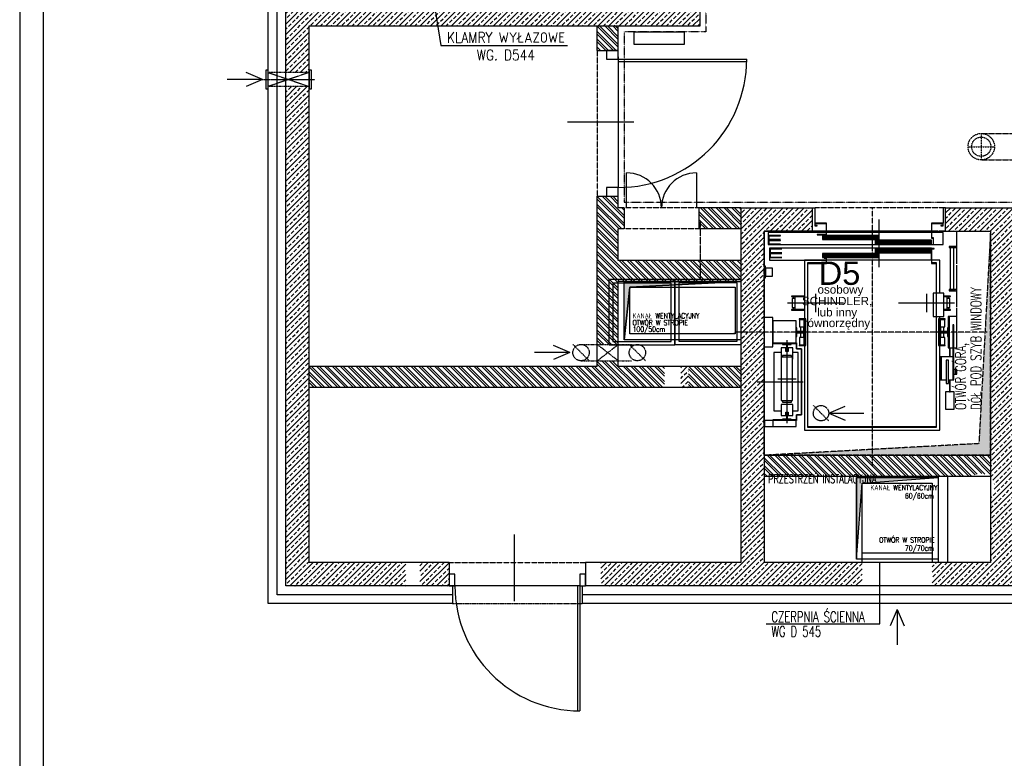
# Model space of a CAD drawing. Header units: inches. Extents: x -281236 to -70395, y 38777 to 102341.
# Tile 64 of 244: x -145354 to -144510, y 50336 to 50969. Entities that reach past the tile are written whole.
import ezdxf
from ezdxf.enums import TextEntityAlignment as Align

# ---------------------------------------------------------------- set-up
doc = ezdxf.new("R2010")
doc.units = ezdxf.units.IN
doc.header["$MEASUREMENT"] = 0
for name, pattern in [('CENTER', [2, 1.25, -0.25, 0.25, -0.25]), ('DASHDOT', [1, 0.5, -0.25, 0, -0.25]), ('DASHED', [0.75, 0.5, -0.25]), ('DASHED2', [0.375, 0.25, -0.125]), ('DIVIDE', [31.75, 12.7, -6.35, 0, -6.35, 0, -6.35])]:
    doc.linetypes.add(name, pattern=pattern)
doc.layers.get('0').update_dxf_attribs({"color": 101})
for name, color, linetype in [('Drz---drzwi', 5, 'Continuous'), ('Ins-co', 203, 'Continuous'), ('Ins-went', 141, 'Continuous'), ('Ins-wod', 152, 'Continuous'), ('m-went-wywiew', 1, 'Continuous'), ('Opis-spadki', 61, 'Continuous'), ('Os-osie', 8, 'CENTER'), ('Pzt-chodniki', 8, 'Continuous'), ('Sc-beton', 7, 'Continuous'), ('Sc-beton-hatch', 86, 'Continuous'), ('Sc-cegla pustak', 42, 'Continuous'), ('Sc-cegla pustak-hatch', 8, 'Continuous'), ('Sc-izolacja term-styropian', 151, 'STYROPIAN-KA'), ('Sc-nadproza kon', 5, 'DASHED2'), ('Sc-silikat', 61, 'Continuous'), ('Sch-opis', 51, 'Continuous'), ('Suf-widok', 8, 'Continuous'), ('W-idok', 9, 'Continuous'), ('W-idok nad', 5, 'DASHED2'), ('W-otwor-strop', 126, 'Continuous'), ('W-otwor-strop-nad', 126, 'DASHED2'), ('W-otwor-strop-opis', 126, 'Continuous')]:
    doc.layers.add(name, color=color, linetype=linetype)
doc.styles.add('ROMANS', font='romans', dxfattribs={"width": 0.85})
doc.styles.add('TYTUL2', font='ARIAL.TTF')
doc.linetypes.add('BATTING', pattern='A,0.0001,-0.1,[134,ltypeshp.shx,S=0.1,R=0,X=-0.1,Y=0],-0.2,[134,ltypeshp.shx,S=0.1,R=180,X=0.1,Y=0],-0.1', length=0.4001)
doc.linetypes.add('STYROPIAN-KA', pattern='A,0.0001,-0.1,[135,ltypeshp.shx,S=0.1,R=0,X=-0.1,Y=0],0,[135,ltypeshp.shx,S=0.1,R=180,X=0.1,Y=0],-0.1', length=0.2001)
doc.dimstyles.new('CHMIELNA', dxfattribs={"dimscale": 3.5, "dimtxt": 4, "dimasz": 1.5, "dimexe": 3, "dimexo": 0, "dimgap": 1, "dimtad": 1, "dimdec": 1, "dimrnd": 0.5, "dimzin": 12, "dimdsep": 46, "dimtxsty": 'ROMANS', "dimblk": 'DIMTICK', "dimcen": 0.09, "dimse1": 1, "dimse2": 1, "dimclrd": 143, "dimclrt": 53, "dimadec": 0, "dimazin": 0, "dimtfac": 1, "dimtdec": 1, "dimtix": 1, "dimtmove": 2, "dimatfit": 2, "dimldrblk": 'ARCHTICK', "dimfxl": 0, "dimtolj": 1, "dimtzin": 0, "dimarcsym": 0})
pattern_1 = [(45, (-196049.7697, 113974.1994), (-4.49012806, 4.49012806), []), (45, (-196045.2795, 113974.1994), (-4.49012806, 4.49012806), [3.175, -1.5875])]
pattern_2 = [(135, (-196049.7697, 113974.1994), (-3.36759605, -3.36759605), []), (135, (-196049.7697, 113976.4445), (-3.36759605, -3.36759605), [])]

# ---------------------------------------------------------------- blocks, each defined once
blk = doc.blocks.new('_KFJHKGJKHUJ')
at = {"ltscale": 7}
for p, q in [((10, -7.5), (120, -7.5)), ((10, -9.5), (119.98, -9.5)), ((23.36, -61.5), (-33.64, -61.5))]:
    blk.add_line(p, q, dxfattribs=at)
for points in [[(0, 0), (0, -7.5), (10, -7.5), (10, 0)], [(0, -117.5), (0, -125), (10, -125), (10, -117.5)]]:
    blk.add_lwpolyline(points, close=True, dxfattribs=at)
blk.add_lwpolyline([(10, -5.5), (10, -117.5)], dxfattribs=at)
blk.add_arc((10, -7.5), 110, 270, 0)
blk = doc.blocks.new('DIMTICK')
for p, q in [((0, 1), (0, -1)), ((-1, 0), (1, 0))]:
    blk.add_line(p, q)
at = {"const_width": 0.141}
blk.add_lwpolyline([(0.707, 0.707), (-0.707, -0.707)], dxfattribs=at)
blk = doc.blocks.new('_STRZAŁKA_WENT')
for q in [(-6.02, -14.01), (0, -30.24), (6.02, -14.01)]:
    blk.add_line((0, 0), q)
blk = doc.blocks.new('_adfigjdfljflh')
at = {"layer": 'W-idok'}
for p, q in [((-121.58, 0.41), (-119.58, 0.41)), ((-119.58, 0.41), (-119.58, -12.59)), ((-7.58, 0.41), (-9.58, 0.41)), ((-9.58, 0.41), (-9.58, -12.59)), ((-119.58, -12.59), (-119.58, -15.09)), ((-109.58, -12.59), (-119.58, -12.59)), ((-119.58, -15.09), (-117.58, -15.09)), ((-119.28, -14.79), (-119.28, -12.89)), ((-119.28, -12.89), (-109.88, -12.89)), ((-117.58, -14.79), (-119.28, -14.79)), ((-117.58, -15.09), (-117.58, -14.79)), ((-109.88, -12.89), (-109.88, -22.29)), ((-109.58, -22.59), (-109.58, -12.59)), ((-64.58, -50.39), (-64.58, -9.59)), ((-19.58, -12.59), (-19.58, -25.49)), ((-9.58, -12.59), (-19.58, -12.59)), ((-19.28, -25.19), (-19.28, -12.89)), ((-19.28, -12.89), (-9.88, -12.89)), ((-9.88, -14.79), (-11.58, -14.79)), ((-11.58, -14.79), (-11.58, -15.09)), ((-11.58, -15.09), (-9.58, -15.09)), ((-9.88, -12.89), (-9.88, -14.79)), ((-9.58, -15.09), (-9.58, -12.59)), ((-109.88, -19.59), (-163.08, -19.59)), ((-109.88, -20.69), (-159.58, -20.69)), ((-159.58, -20.69), (-159.58, -31.09)), ((-149.08, -23.29), (-159.08, -23.29)), ((-159.08, -23.29), (-159.08, -26.79)), ((-158.98, -23.39), (-149.08, -23.39)), ((-158.98, -26.69), (-158.98, -23.39)), ((-149.08, -23.39), (-149.08, -23.29)), ((-117.58, -22.29), (-117.58, -22.59)), ((-109.88, -22.29), (-117.58, -22.29)), ((-117.58, -22.59), (-109.58, -22.59)), ((-64.58, -23.29), (-113.08, -23.29)), ((-113.08, -23.29), (-113.08, -26.79)), ((-64.58, -24.16), (-113.08, -24.16)), ((-64.58, -25.04), (-113.08, -25.04)), ((-19.58, -19.59), (-109.58, -19.59)), ((-109.58, -19.59), (-19.58, -19.59)), ((-19.58, -20.69), (-109.58, -20.69)), ((-64.58, -26.79), (-64.58, -23.29)), ((-19.28, -19.59), (-7.58, -19.59)), ((-9.58, -20.69), (-19.28, -20.69)), ((-17.88, -25.19), (-19.28, -25.19)), ((-17.88, -30.79), (-17.88, -25.19)), ((-9.58, -31.09), (-9.58, -20.69)), ((1.92, -47.59), (1.92, -19.59)), ((-159.58, -31.09), (-18.18, -31.09)), ((-159.08, -26.79), (-149.08, -26.79)), ((-149.08, -27.29), (-159.08, -27.29)), ((-159.08, -27.29), (-159.08, -30.79)), ((-159.08, -30.79), (-149.08, -30.79)), ((-149.08, -26.69), (-158.98, -26.69)), ((-158.98, -27.39), (-149.08, -27.39)), ((-158.98, -30.69), (-158.98, -27.39)), ((-149.08, -30.69), (-158.98, -30.69)), ((-149.08, -26.79), (-149.08, -26.69)), ((-149.08, -27.39), (-149.08, -27.29)), ((-149.08, -30.79), (-149.08, -30.69)), ((-64.58, -25.91), (-113.08, -25.91)), ((-113.08, -26.79), (-64.58, -26.79)), ((-19.58, -27.29), (-68.08, -27.29)), ((-68.08, -27.29), (-68.08, -30.79)), ((-19.58, -28.16), (-68.08, -28.16)), ((-19.58, -29.04), (-68.08, -29.04)), ((-19.58, -29.91), (-68.08, -29.91)), ((-68.08, -30.79), (-19.58, -30.79)), ((-19.58, -25.49), (-18.18, -25.49)), ((-19.58, -30.79), (-19.58, -27.29)), ((-18.18, -25.49), (-18.18, -31.09)), ((-18.18, -31.09), (-17.58, -31.09)), ((-17.58, -30.79), (-17.88, -30.79)), ((-17.58, -31.09), (-17.58, -30.79)), ((-17.58, -31.09), (-9.58, -31.09)), ((-4.58, -32.59), (-4.58, -33.59)), ((0.42, -32.59), (-4.58, -32.59)), ((-4.58, -33.59), (0.42, -33.59)), ((-0.58, -33.59), (-3.58, -33.59)), ((-3.58, -33.59), (-3.58, -60.39)), ((-0.58, -69.59), (-0.58, -33.59)), ((0.42, -33.59), (0.42, -32.59)), ((1.92, -32.59), (0.42, -32.59)), ((0.42, -32.59), (0.42, -33.59)), ((0.42, -33.59), (1.92, -33.59)), ((1.92, -33.59), (1.92, -32.59)), ((-19.58, -34.09), (-158.58, -34.09)), ((-158.58, -34.09), (-158.58, -44.39)), ((-148.08, -34.59), (-158.08, -34.59)), ((-158.08, -34.59), (-158.08, -38.09)), ((-158.08, -38.09), (-148.08, -38.09)), ((-148.08, -38.59), (-158.08, -38.59)), ((-158.08, -38.59), (-158.08, -42.09)), ((-158.08, -42.09), (-148.08, -42.09)), ((-157.98, -34.69), (-148.08, -34.69)), ((-157.98, -37.99), (-157.98, -34.69)), ((-148.08, -37.99), (-157.98, -37.99)), ((-157.98, -38.69), (-148.08, -38.69)), ((-157.98, -41.99), (-157.98, -38.69)), ((-148.08, -41.99), (-157.98, -41.99)), ((-148.08, -34.69), (-148.08, -34.59)), ((-148.08, -38.09), (-148.08, -37.99)), ((-148.08, -38.69), (-148.08, -38.59)), ((-148.08, -42.09), (-148.08, -41.99)), ((-64.58, -38.59), (-113.08, -38.59)), ((-113.08, -38.59), (-113.08, -42.09)), ((-64.58, -39.46), (-113.08, -39.46)), ((-64.58, -40.34), (-113.08, -40.34)), ((-64.58, -41.21), (-113.08, -41.21)), ((-113.08, -42.09), (-64.58, -42.09)), ((-19.58, -34.59), (-68.08, -34.59)), ((-68.08, -34.59), (-68.08, -38.09)), ((-19.58, -35.46), (-68.08, -35.46)), ((-19.58, -36.34), (-68.08, -36.34)), ((-19.58, -37.21), (-68.08, -37.21)), ((-68.08, -38.09), (-19.58, -38.09)), ((-64.58, -42.09), (-64.58, -38.59)), ((-19.58, -34.59), (-19.58, -34.09)), ((-17.43, -34.29), (-19.58, -34.29)), ((-19.58, -34.29), (-19.58, -47.09)), ((-19.58, -38.09), (-19.58, -34.59)), ((-19.58, -44.24), (-19.58, -38.09)), ((-19.28, -34.59), (-17.43, -34.59)), ((-19.28, -46.79), (-19.28, -34.59)), ((-17.43, -34.59), (-17.43, -34.29)), ((-162.08, -49.59), (-163.08, -49.59)), ((-163.08, -49.59), (-163.08, -59.59)), ((-162.08, -59.59), (-162.08, -49.59)), ((-158.58, -44.39), (-109.88, -44.39)), ((-109.88, -44.39), (-128.58, -44.39)), ((-128.58, -44.39), (-128.58, -94.79)), ((-109.88, -46.79), (-125.88, -46.79)), ((-125.88, -46.79), (-125.88, -187.39)), ((-125.58, -47.09), (-109.58, -47.09)), ((-125.58, -187.09), (-125.58, -47.09)), ((-109.58, -42.29), (-111.73, -42.29)), ((-111.73, -42.29), (-111.73, -42.59)), ((-111.73, -42.59), (-109.88, -42.59)), ((-109.88, -42.59), (-109.88, -46.79)), ((-109.58, -47.09), (-109.58, -42.29)), ((-19.58, -44.24), (-109.58, -44.24)), ((-19.58, -47.09), (-15.58, -47.09)), ((-12.58, -44.39), (-19.28, -44.39)), ((-15.58, -46.79), (-19.28, -46.79)), ((-15.28, -46.79), (-15.58, -46.79)), ((-15.58, -46.79), (-15.58, -47.09)), ((-15.58, -47.09), (-15.58, -46.79)), ((-15.58, -47.09), (-15.58, -187.09)), ((-15.28, -187.39), (-15.28, -46.79)), ((-12.58, -72.59), (-12.58, -44.39)), ((1.92, -84.59), (1.92, -48.59)), ((-156.08, -51.09), (-162.08, -51.09)), ((-162.08, -51.09), (-162.08, -58.09)), ((-162.08, -58.09), (-156.08, -58.09)), ((-156.08, -58.09), (-156.08, -51.09)), ((-163.08, -59.59), (-162.08, -59.59)), ((-3.58, -60.39), (-3.58, -69.59)), ((-128.58, -75.09), (-139.68, -75.09)), ((-139.68, -75.09), (-139.68, -75.39)), ((-139.68, -75.39), (-128.58, -75.39)), ((-136.78, -75.39), (-138.28, -75.39)), ((-138.28, -75.39), (-138.28, -75.59)), ((-138.28, -75.59), (-136.78, -75.59)), ((-136.78, -75.59), (-138.28, -75.59)), ((-138.28, -75.59), (-138.28, -77.19)), ((-128.58, -75.39), (-136.78, -75.39)), ((-136.78, -75.39), (-136.78, -86.79)), ((-119.08, -73.19), (-119.08, -88.99)), ((-24.08, -73.19), (-24.08, -88.99)), ((-18.18, -72.59), (-18.18, -92.59)), ((-15.58, -72.59), (-18.18, -72.59)), ((-9.18, -72.59), (-15.28, -72.59)), ((-9.18, -92.59), (-9.18, -72.59)), ((-3.48, -75.09), (-9.18, -75.09)), ((-9.18, -75.39), (-3.48, -75.39)), ((-6.38, -75.39), (-9.18, -75.39)), ((-4.88, -75.39), (-6.38, -75.39)), ((-6.38, -86.79), (-6.38, -75.39)), ((-6.38, -75.59), (-4.88, -75.59)), ((-4.88, -75.59), (-6.38, -75.59)), ((-4.88, -75.59), (-4.88, -75.39)), ((-4.88, -77.19), (-4.88, -75.59)), ((-4.58, -69.59), (-4.58, -70.59)), ((0.42, -69.59), (-4.58, -69.59)), ((-4.58, -70.59), (0.42, -70.59)), ((-3.58, -69.59), (-0.58, -69.59)), ((-3.48, -75.39), (-3.48, -75.09)), ((0.42, -70.59), (0.42, -69.59)), ((1.92, -69.59), (0.42, -69.59)), ((0.42, -69.59), (0.42, -70.59)), ((0.42, -70.59), (1.92, -70.59)), ((1.92, -70.59), (1.92, -69.59)), ((-95.08, -81.09), (-143.08, -81.09)), ((-137.55, -77.19), (-139.08, -77.19)), ((-139.08, -77.19), (-139.08, -84.99)), ((-136.78, -77.19), (-137.55, -77.19)), ((-0.08, -81.09), (-48.08, -81.09)), ((-5.6, -77.19), (-6.38, -77.19)), ((-4.08, -77.19), (-5.6, -77.19)), ((-4.08, -84.99), (-4.08, -77.19)), ((-128.58, -86.79), (-139.68, -86.79)), ((-139.68, -86.79), (-139.68, -87.09)), ((-139.68, -87.09), (-128.58, -87.09)), ((-139.08, -84.99), (-137.55, -84.99)), ((-138.28, -84.99), (-138.28, -86.59)), ((-138.28, -86.59), (-136.78, -86.59)), ((-136.78, -86.59), (-138.28, -86.59)), ((-138.28, -86.59), (-138.28, -86.79)), ((-138.28, -86.79), (-136.78, -86.79)), ((-137.55, -84.99), (-136.78, -84.99)), ((-136.78, -86.79), (-128.58, -86.79)), ((-18.18, -92.59), (-15.58, -92.59)), ((-15.28, -92.59), (-9.18, -92.59)), ((-12.58, -94.79), (-12.58, -92.59)), ((-3.48, -86.79), (-9.18, -86.79)), ((-9.18, -86.79), (-6.38, -86.79)), ((-9.18, -87.09), (-3.48, -87.09)), ((-6.38, -84.99), (-5.6, -84.99)), ((-6.38, -86.59), (-4.88, -86.59)), ((-4.88, -86.59), (-6.38, -86.59)), ((-6.38, -86.79), (-4.88, -86.79)), ((-5.6, -84.99), (-4.08, -84.99)), ((-4.58, -92.59), (-5.38, -92.59)), ((-5.38, -92.59), (-5.38, -119.59)), ((-4.88, -86.59), (-4.88, -84.99)), ((-4.88, -86.79), (-4.88, -86.59)), ((-4.58, -119.59), (-4.58, -92.59)), ((1.92, -92.59), (-4.58, -92.59)), ((-4.58, -92.59), (-4.58, -119.59)), ((-3.48, -87.09), (-3.48, -86.79)), ((1.92, -92.59), (1.92, -85.59)), ((1.92, -119.59), (1.92, -92.59)), ((-155.58, -93.54), (-163.08, -93.54)), ((-155.58, -118.64), (-155.58, -93.54)), ((-135.78, -96.29), (-155.58, -96.29)), ((-155.58, -96.29), (-155.58, -115.64)), ((-135.78, -115.64), (-135.78, -96.29)), ((-133.23, -94.79), (-133.23, -95.09)), ((-127.43, -94.79), (-133.23, -94.79)), ((-133.23, -95.09), (-127.73, -95.09)), ((-128.58, -94.59), (-132.88, -94.59)), ((-132.88, -94.59), (-132.88, -94.79)), ((-132.88, -95.09), (-132.88, -101.59)), ((-129.08, -95.09), (-132.88, -95.09)), ((-127.98, -100.09), (-129.18, -100.09)), ((-129.18, -100.09), (-129.18, -112.09)), ((-128.58, -95.09), (-129.08, -95.09)), ((-129.08, -95.09), (-129.08, -100.09)), ((-128.58, -95.09), (-128.58, -100.09)), ((-127.73, -100.09), (-127.98, -100.09)), ((-127.98, -100.09), (-127.98, -112.09)), ((-127.98, -112.09), (-127.98, -100.09)), ((-127.73, -95.09), (-127.73, -117.09)), ((-127.43, -117.39), (-127.43, -94.79)), ((-7.93, -94.79), (-13.73, -94.79)), ((-13.73, -94.79), (-13.73, -117.39)), ((-13.43, -95.09), (-7.93, -95.09)), ((-13.43, -117.09), (-13.43, -95.09)), ((-13.18, -100.09), (-13.43, -100.09)), ((-13.18, -112.09), (-13.18, -100.09)), ((-13.18, -100.09), (-13.18, -112.09)), ((-11.98, -100.09), (-13.18, -100.09)), ((-8.28, -94.59), (-12.58, -94.59)), ((-12.08, -95.09), (-12.58, -95.09)), ((-12.58, -100.09), (-12.58, -95.09)), ((-8.28, -95.09), (-12.08, -95.09)), ((-12.08, -100.09), (-12.08, -95.09)), ((-11.98, -112.09), (-11.98, -100.09)), ((-8.28, -94.79), (-8.28, -94.59)), ((-8.28, -101.59), (-8.28, -95.09)), ((-7.93, -95.09), (-7.93, -94.79)), ((-0.48, -99.79), (-1.48, -99.79)), ((-1.48, -99.79), (-1.48, -127.29)), ((-0.48, -127.29), (-0.48, -99.79)), ((-135.78, -102.34), (-135.78, -109.84)), ((-135.08, -102.34), (-135.78, -102.34)), ((-135.08, -105.59), (-135.08, -102.34)), ((-129.58, -105.59), (-135.08, -105.59)), ((-135.08, -106.59), (-129.58, -106.59)), ((-135.08, -109.84), (-135.08, -106.59)), ((-132.88, -101.59), (-129.18, -101.59)), ((-129.18, -101.89), (-131.98, -101.89)), ((-131.98, -101.89), (-131.98, -105.29)), ((-131.98, -105.29), (-129.58, -105.29)), ((-129.58, -106.89), (-131.98, -106.89)), ((-131.98, -106.89), (-131.98, -110.29)), ((-129.58, -105.29), (-129.58, -106.89)), ((-129.58, -106.59), (-129.58, -105.59)), ((-129.18, -110.29), (-129.18, -101.89)), ((-11.98, -101.59), (-8.28, -101.59)), ((-9.18, -101.89), (-11.98, -101.89)), ((-11.98, -101.89), (-11.98, -110.29)), ((-11.58, -105.29), (-9.18, -105.29)), ((-11.58, -106.89), (-11.58, -105.29)), ((-6.08, -105.59), (-11.58, -105.59)), ((-11.58, -105.59), (-11.58, -106.59)), ((-11.58, -106.59), (-6.08, -106.59)), ((-9.18, -106.89), (-11.58, -106.89)), ((-9.18, -105.29), (-9.18, -101.89)), ((-9.18, -110.29), (-9.18, -106.89)), ((-5.38, -102.34), (-6.08, -102.34)), ((-6.08, -102.34), (-6.08, -105.59)), ((-6.08, -106.59), (-6.08, -109.84)), ((-5.38, -109.84), (-5.38, -102.34)), ((-155.58, -115.64), (-135.78, -115.64)), ((-135.78, -115.64), (-155.58, -115.64)), ((-155.58, -115.64), (-155.58, -115.89)), ((-155.58, -115.89), (-135.78, -115.89)), ((-147.33, -115.89), (-147.33, -116.59)), ((-139.83, -115.89), (-147.33, -115.89)), ((-147.33, -116.59), (-144.08, -116.59)), ((-144.08, -116.59), (-144.08, -122.09)), ((-143.58, -112.99), (-143.58, -184.19)), ((-143.08, -122.09), (-143.08, -116.59)), ((-143.08, -116.59), (-139.83, -116.59)), ((-139.83, -116.59), (-139.83, -115.89)), ((-135.78, -109.84), (-135.08, -109.84)), ((-135.78, -115.89), (-135.78, -115.64)), ((-135.38, -115.34), (-135.38, -120.34)), ((-135.28, -115.34), (-135.38, -115.34)), ((-135.28, -120.24), (-135.28, -115.34)), ((-133.23, -117.09), (-133.23, -117.39)), ((-127.73, -117.09), (-133.23, -117.09)), ((-133.23, -117.39), (-127.43, -117.39)), ((-132.88, -110.59), (-132.88, -117.09)), ((-129.18, -110.59), (-132.88, -110.59)), ((-132.88, -117.09), (-129.08, -117.09)), ((-132.88, -117.39), (-132.88, -117.59)), ((-132.88, -117.59), (-128.58, -117.59)), ((-131.98, -110.29), (-129.18, -110.29)), ((-129.18, -112.09), (-127.98, -112.09)), ((-129.08, -112.09), (-129.08, -117.09)), ((-129.08, -117.09), (-128.58, -117.09)), ((-128.58, -112.09), (-128.58, -117.09)), ((-128.58, -117.39), (-128.58, -190.09)), ((-127.98, -112.09), (-127.73, -112.09)), ((-13.73, -117.39), (-7.93, -117.39)), ((-13.43, -112.09), (-13.18, -112.09)), ((-7.93, -117.09), (-13.43, -117.09)), ((-13.18, -112.09), (-11.98, -112.09)), ((-12.58, -117.09), (-12.58, -112.09)), ((-12.58, -117.09), (-12.08, -117.09)), ((-12.58, -190.09), (-12.58, -117.39)), ((-12.58, -117.59), (-8.28, -117.59)), ((-12.08, -117.09), (-12.08, -112.09)), ((-12.08, -117.09), (-8.28, -117.09)), ((-11.98, -110.29), (-9.18, -110.29)), ((-8.28, -110.59), (-11.98, -110.59)), ((-8.28, -117.09), (-8.28, -110.59)), ((-8.28, -117.59), (-8.28, -117.39)), ((-7.93, -117.39), (-7.93, -117.09)), ((-6.08, -109.84), (-5.38, -109.84)), ((-163.08, -118.64), (-155.58, -118.64)), ((-148.58, -123.59), (-154.78, -123.59)), ((-154.78, -123.59), (-154.78, -173.59)), ((-148.58, -119.59), (-148.58, -129.09)), ((-144.58, -119.59), (-148.58, -119.59)), ((-147.48, -126.09), (-147.48, -127.59)), ((-139.68, -126.09), (-147.48, -126.09)), ((-144.58, -122.59), (-144.58, -119.59)), ((-142.58, -122.59), (-144.58, -122.59)), ((-144.08, -122.09), (-143.08, -122.09)), ((-143.58, -122.09), (-143.58, -170.09)), ((-142.58, -119.59), (-142.58, -122.59)), ((-138.58, -119.59), (-142.58, -119.59)), ((-139.68, -127.59), (-139.68, -126.09)), ((-138.58, -129.09), (-138.58, -119.59)), ((-133.98, -123.59), (-138.58, -123.59)), ((-135.38, -120.34), (-131.18, -120.34)), ((-131.18, -120.24), (-135.28, -120.24)), ((-133.98, -173.59), (-133.98, -123.59)), ((-131.13, -120.34), (-131.23, -120.34)), ((-131.23, -120.34), (-131.23, -176.84)), ((-131.18, -120.34), (-131.18, -120.24)), ((-131.13, -176.84), (-131.13, -120.34)), ((-5.38, -119.59), (-4.58, -119.59)), ((-4.58, -119.59), (-1.48, -119.59)), ((-3.68, -120.09), (-4.18, -120.09)), ((-4.18, -120.09), (-4.18, -127.29)), ((-3.68, -127.29), (-3.68, -120.09)), ((-0.48, -119.59), (1.92, -119.59)), ((-148.58, -129.09), (-148.48, -129.09)), ((-138.68, -127.59), (-148.48, -127.59)), ((-148.48, -127.59), (-148.48, -164.59)), ((-138.68, -164.59), (-138.68, -127.59)), ((-138.68, -129.09), (-138.58, -129.09)), ((-11.38, -127.29), (-11.98, -127.29)), ((-11.98, -127.29), (-11.98, -146.79)), ((-11.38, -146.79), (-11.38, -127.29)), ((-0.48, -127.29), (-11.38, -127.29)), ((-11.38, -127.29), (-11.38, -146.79)), ((-7.08, -130.09), (-7.08, -130.85)), ((-5.08, -130.09), (-7.08, -130.09)), ((-7.08, -130.85), (-7.08, -133.02)), ((-7.08, -133.02), (-7.08, -136.26)), ((-5.08, -130.85), (-5.08, -130.09)), ((-5.08, -133.02), (-5.08, -130.85)), ((-5.08, -136.26), (-5.08, -133.02)), ((-1.48, -127.29), (-0.48, -127.29)), ((-0.48, -127.29), (-1.48, -127.29)), ((-1.48, -127.29), (-1.48, -146.79)), ((-0.48, -146.79), (-0.48, -127.29)), ((-0.48, -146.79), (-0.48, -127.29)), ((-11.98, -138.09), (-12.58, -138.09)), ((-12.58, -142.09), (-11.98, -142.09)), ((-7.08, -136.26), (-7.08, -140.09)), ((-7.08, -140.09), (-7.08, -143.92)), ((-5.08, -140.09), (-5.08, -136.26)), ((-5.08, -143.92), (-5.08, -140.09)), ((0.93, -138.09), (-0.48, -138.09)), ((-0.48, -142.09), (0.93, -142.09)), ((0.93, -142.09), (0.93, -138.09)), ((0.93, -138.09), (0.93, -142.09)), ((1.91, -138.09), (0.93, -138.09)), ((0.93, -142.09), (1.91, -142.09)), ((1.91, -142.09), (1.91, -138.09)), ((-169.08, -148.59), (-129.78, -148.59)), ((-151.48, -146.09), (-135.68, -146.09)), ((-133.68, -148.59), (-133.98, -147.08)), ((-133.98, -150.1), (-133.68, -148.59)), ((-11.98, -146.79), (-11.38, -146.79)), ((-11.38, -146.79), (-7.08, -146.79)), ((-7.08, -143.92), (-7.08, -147.16)), ((-7.08, -147.16), (-7.08, -149.33)), ((-7.08, -149.33), (-7.08, -150.09)), ((-7.08, -150.09), (-5.08, -150.09)), ((-5.08, -147.16), (-5.08, -143.92)), ((-5.08, -146.79), (-0.48, -146.79)), ((-5.08, -149.33), (-5.08, -147.16)), ((-5.08, -150.09), (-5.08, -149.33)), ((-4.18, -146.79), (-4.18, -157.09)), ((-3.68, -157.09), (-3.68, -146.79)), ((-1.48, -146.79), (-0.48, -146.79)), ((-0.18, -157.09), (-7.68, -157.09)), ((-7.68, -157.09), (-7.68, -172.09)), ((-4.18, -157.09), (-3.68, -157.09)), ((-0.18, -172.09), (-0.18, -157.09)), ((-138.58, -168.09), (-148.58, -168.09)), ((-148.58, -168.09), (-148.58, -177.59)), ((-148.48, -164.59), (-138.68, -164.59)), ((-147.48, -164.59), (-147.48, -166.09)), ((-147.48, -166.09), (-139.68, -166.09)), ((-139.68, -166.09), (-139.68, -164.59)), ((-138.58, -177.59), (-138.58, -168.09)), ((-154.78, -173.59), (-148.58, -173.59)), ((-144.58, -174.59), (-142.58, -174.59)), ((-144.58, -177.59), (-144.58, -174.59)), ((-143.08, -175.09), (-144.08, -175.09)), ((-144.08, -175.09), (-144.08, -180.59)), ((-143.08, -180.59), (-143.08, -175.09)), ((-142.58, -174.59), (-142.58, -177.59)), ((-138.58, -173.59), (-133.98, -173.59)), ((-135.38, -176.84), (-135.38, -181.84)), ((-131.18, -176.84), (-135.38, -176.84)), ((-135.28, -181.84), (-135.28, -176.94)), ((-135.28, -176.94), (-131.18, -176.94)), ((-131.23, -176.84), (-131.13, -176.84)), ((-131.18, -176.94), (-131.18, -176.84)), ((-7.68, -172.09), (-0.18, -172.09)), ((-162.83, -181.29), (-163.08, -181.29)), ((-163.08, -181.29), (-162.83, -181.29)), ((-162.83, -186.89), (-162.83, -181.29)), ((-162.83, -181.89), (-162.83, -186.89)), ((-155.58, -181.89), (-162.83, -181.89)), ((-155.58, -181.29), (-155.58, -181.54)), ((-135.58, -181.29), (-155.58, -181.29)), ((-155.58, -181.54), (-155.58, -186.89)), ((-135.58, -181.54), (-155.58, -181.54)), ((-155.58, -181.54), (-135.58, -181.54)), ((-148.58, -177.59), (-144.58, -177.59)), ((-144.08, -180.59), (-147.33, -180.59)), ((-147.33, -180.59), (-147.33, -181.29)), ((-147.33, -181.29), (-139.83, -181.29)), ((-139.83, -180.59), (-143.08, -180.59)), ((-142.58, -177.59), (-138.58, -177.59)), ((-139.83, -181.29), (-139.83, -180.59)), ((-135.58, -181.54), (-135.58, -181.29)), ((-135.58, -186.89), (-135.58, -181.54)), ((-135.38, -181.84), (-135.28, -181.84)), ((-163.08, -186.89), (-162.83, -186.89)), ((-162.83, -186.89), (-155.58, -186.89)), ((-155.58, -186.89), (-135.58, -186.89)), ((-128.58, -190.09), (-12.58, -190.09)), ((-125.88, -187.39), (-15.28, -187.39)), ((-15.58, -187.09), (-125.58, -187.09))]:
    blk.add_line(p, q, dxfattribs=at)
at = {"layer": 'W-idok', "linetype": 'DASHDOT', "ltscale": 0.5}
for p, q in [((-70.58, 0.1), (-70.58, -220.59)), ((27.92, -106.09), (-189.08, -106.09))]:
    blk.add_line(p, q, dxfattribs=at)
blk = doc.blocks.new('_GFKJGKJ')
at = {"linetype": 'DASHED', "ltscale": 0.3}
for p, q in [((0, 11.25), (0, -11.25)), ((-11.25, 0), (11.25, 0))]:
    blk.add_line(p, q, dxfattribs=at)
for radius in [11.34, 8.25]:
    blk.add_circle((0, 0), radius, dxfattribs=at)
blk = doc.blocks.new('_khjxfkljhkfh')
at = {"ltscale": 7}
for p, q in [((-61, -23), (-61, 34)), ((-7, -10), (-7, -116.98)), ((-5, -10), (-5, -117))]:
    blk.add_line(p, q, dxfattribs=at)
for points in [[(0, 0), (-5, 0), (-5, -10), (0, -10)], [(-112, 0), (-117, 0), (-117, -10), (-112, -10)]]:
    blk.add_lwpolyline(points, close=True, dxfattribs=at)
blk.add_lwpolyline([(-5, -10), (-117, -10)], dxfattribs=at)
blk.add_arc((-5, -10), 107, 180, 270)

msp = doc.modelspace()

# ---------------------------------------------------------------- hatches: boundary and pattern name
at = {"layer": 'Sc-beton-hatch'}
h = msp.add_hatch(dxfattribs=at)
h.set_pattern_fill('ANSI33', color=256, style=0)
h.set_pattern_definition(pattern_1)
h.paths.add_polyline_path([(-145116.22, 50983.69), (-145126.22, 50983.69), (-145126.22, 50973.69), (-145116.22, 50973.69)])
h.paths.add_polyline_path([(-145116.22, 50973.69), (-145126.22, 50973.69), (-145126.22, 50923.69), (-145116.22, 50923.69)])
h.paths.add_polyline_path([(-144781.22, 50973.69), (-145116.22, 50973.69), (-145116.22, 50923.69), (-145106.22, 50923.69), (-145106.22, 50925.69), (-145106.22, 50963.69), (-144781.22, 50963.69)])
h.paths.add_polyline_path([(-145106.22, 50983.69), (-145116.22, 50983.69), (-145116.22, 50973.69), (-144781.22, 50973.69), (-144781.22, 50993.69), (-144791.22, 50993.69), (-144791.22, 50983.69)])
h.paths.add_polyline_path([(-144771.22, 50973.69), (-144781.22, 50973.69), (-144781.22, 50963.69), (-144771.22, 50963.69)])
h.paths.add_polyline_path([(-144771.22, 50993.69), (-144781.22, 50993.69), (-144781.22, 50973.69), (-144771.22, 50973.69)])
h.paths.add_polyline_path([(-144889.74, 50965.23), (-144889.74, 50982.15), (-144872.49, 50982.15), (-144872.49, 50965.23)], flags=9)
h.paths.add_polyline_path([(-144889.74, 50980.72), (-144889.74, 50996.66), (-144872.49, 50996.66), (-144872.49, 50980.72)], flags=9)
h = msp.add_hatch(dxfattribs=at)
h.set_pattern_fill('ANSI33', color=256, style=0)
h.set_pattern_definition(pattern_1)
h.paths.add_polyline_path([(-145116.22, 50797.69), (-145106.22, 50797.69), (-145106.22, 50911.69), (-145116.22, 50911.69)])
h.paths.add_polyline_path([(-145116.22, 50911.69), (-145126.22, 50911.69), (-145126.22, 50797.69), (-145116.22, 50797.69)])
h.paths.add_polyline_path([(-145124.68, 50804.49), (-145107.76, 50804.49), (-145107.76, 50787.24), (-145124.68, 50787.24)], flags=9)
h = msp.add_hatch(dxfattribs=at)
h.set_pattern_fill('ANSI33', color=256, style=0)
h.set_pattern_definition(pattern_1)
h.paths.add_polyline_path([(-145011.22, 50493.69), (-145011.22, 50483.69), (-144986.22, 50483.69), (-144986.22, 50493.69)])
h.paths.add_polyline_path([(-144986.22, 50493.69), (-144986.22, 50503.69), (-145011.22, 50503.69), (-145011.22, 50493.69)])
h.paths.add_polyline_path([(-145023.22, 50493.69), (-145023.22, 50503.69), (-145025.22, 50503.69), (-145106.22, 50503.69), (-145106.22, 50797.69), (-145116.22, 50797.69), (-145116.22, 50493.69)])
h.paths.add_polyline_path([(-145116.22, 50493.69), (-145116.22, 50483.69), (-145023.22, 50483.69), (-145023.22, 50493.69)])
h.paths.add_polyline_path([(-145126.22, 50493.69), (-145126.22, 50483.69), (-145116.22, 50483.69), (-145116.22, 50493.69)])
h.paths.add_polyline_path([(-145126.22, 50493.69), (-145116.22, 50493.69), (-145116.22, 50797.69), (-145126.22, 50797.69)])
h.paths.add_polyline_path([(-145124.68, 50804.49), (-145107.76, 50804.49), (-145107.76, 50787.24), (-145124.68, 50787.24)], flags=9)
h = msp.add_hatch(dxfattribs=at)
h.set_pattern_fill('ANSI33', color=256, style=0)
h.set_pattern_definition(pattern_1)
h.paths.add_polyline_path([(-144512.22, 50797.69), (-144560.72, 50797.69), (-144560.72, 50787.69), (-144522.22, 50787.69), (-144522.22, 50595.69), (-144522.22, 50576.73, -0.199607), (-144518.88, 50568.69, -0.187165), (-144521.85, 50561.04), (-144522.22, 50560.02), (-144522.22, 50503.69), (-144540.22, 50503.69), (-144540.22, 50493.69), (-144512.22, 50493.69)])
h.paths.add_polyline_path([(-144512.22, 50807.69), (-144560.72, 50807.69), (-144560.72, 50797.69), (-144512.22, 50797.69)])
h.paths.add_polyline_path([(-144502.22, 50807.69), (-144512.22, 50807.69), (-144512.22, 50797.69), (-144502.22, 50797.69)])
h.paths.add_polyline_path([(-144502.22, 50797.69), (-144512.22, 50797.69), (-144512.22, 50493.69), (-144502.22, 50493.69)])
h.paths.add_polyline_path([(-144502.22, 50493.69), (-144512.22, 50493.69), (-144512.22, 50483.69), (-144502.22, 50483.69)])
h.paths.add_polyline_path([(-144512.22, 50493.69), (-144540.22, 50493.69), (-144540.22, 50483.69), (-144512.22, 50483.69)])
h.paths.add_polyline_path([(-144540.22, 50493.69), (-144572.22, 50493.69), (-144572.22, 50483.69), (-144540.22, 50483.69)])
h.paths.add_polyline_path([(-144540.22, 50503.69), (-144572.22, 50503.69), (-144572.22, 50493.69), (-144540.22, 50493.69)])
h.paths.add_polyline_path([(-144632.22, 50493.69), (-144781.22, 50493.69), (-144781.22, 50483.69), (-144632.22, 50483.69)])
h.paths.add_polyline_path([(-144632.22, 50503.69), (-144716.22, 50503.69), (-144716.22, 50701.19), (-144736.22, 50701.19), (-144736.22, 50694.69), (-144736.22, 50503.69), (-144781.22, 50503.69), (-144781.22, 50493.69), (-144632.22, 50493.69)])
h.paths.add_polyline_path([(-144781.22, 50503.69), (-144856.22, 50503.69), (-144856.22, 50493.69), (-144781.22, 50493.69)])
h.paths.add_polyline_path([(-144781.22, 50493.69), (-144856.22, 50493.69), (-144856.22, 50483.69), (-144781.22, 50483.69)])
h.paths.add_polyline_path([(-144671.67, 50485.23), (-144671.67, 50502.15), (-144654.42, 50502.15), (-144654.42, 50485.23)], flags=9)
h = msp.add_hatch(dxfattribs=at)
h.set_pattern_fill('ANSI33', color=256, style=0)
h.set_pattern_definition(pattern_1)
h.paths.add_polyline_path([(-144736.22, 50701.19), (-144716.22, 50701.19), (-144716.22, 50787.69), (-144674.72, 50787.69), (-144674.72, 50797.69), (-144736.22, 50797.69)])
h.paths.add_polyline_path([(-144736.22, 50807.69), (-144736.22, 50797.69), (-144674.72, 50797.69), (-144674.72, 50807.69)])
h = msp.add_hatch(dxfattribs=at)
h.set_pattern_fill('ANSI33', color=256, style=0)
h.set_pattern_definition(pattern_1)
h.paths.add_polyline_path([(-144781.22, 50671.69), (-144787.74, 50671.69), (-144787.74, 50653.69), (-144781.22, 50653.69)])
at = {"layer": 'Sc-cegla pustak-hatch'}
h = msp.add_hatch(dxfattribs=at)
h.set_pattern_fill('ANSI32', color=256, scale=0.5, angle=90, style=0)
h.set_pattern_definition(pattern_2)
h.paths.add_polyline_path([(-144859.22, 50942.69), (-144841.22, 50942.69), (-144841.22, 50963.69), (-144859.22, 50963.69)])
h = msp.add_hatch(dxfattribs=at)
h.set_pattern_fill('ANSI32', color=256, scale=0.5, angle=90, style=0)
h.set_pattern_definition(pattern_2)
h.paths.add_polyline_path([(-144841.22, 50762.69), (-144841.22, 50789.69), (-144836.22, 50789.69), (-144836.22, 50797.69), (-144859.22, 50797.69), (-144859.22, 50690.69), (-144841.22, 50690.69), (-144841.22, 50744.69), (-144781.22, 50744.69), (-144781.22, 50762.69)])
h.paths.add_polyline_path([(-144781.22, 50744.69), (-144736.22, 50744.69), (-144736.22, 50762.69), (-144781.22, 50762.69)])
h.paths.add_polyline_path([(-144836.22, 50797.69), (-144836.22, 50807.69), (-144841.22, 50807.69), (-144841.22, 50817.69), (-144851.22, 50817.69), (-144859.22, 50817.69), (-144859.22, 50797.69)])
h.paths.add_polyline_path([(-144858.19, 50804.49), (-144842.25, 50804.49), (-144842.25, 50787.24), (-144858.19, 50787.24)], flags=9)
h.paths.add_polyline_path([(-144843.9, 50804.49), (-144833.55, 50804.49), (-144833.55, 50787.24), (-144843.9, 50787.24)], flags=9)
h.paths.add_polyline_path([(-144845.59, 50771.75), (-144762.19, 50771.75), (-144762.19, 50785.25), (-144845.59, 50785.25)], flags=9)
h = msp.add_hatch(dxfattribs=at)
h.set_pattern_fill('ANSI32', color=256, scale=0.5, angle=90, style=0)
h.set_pattern_definition(pattern_2)
h.paths.add_polyline_path([(-144772.22, 50807.69), (-144772.22, 50797.69), (-144736.22, 50797.69), (-144736.22, 50807.69)])
h.paths.add_polyline_path([(-144736.22, 50789.69), (-144736.22, 50797.69), (-144772.22, 50797.69), (-144772.22, 50789.69)])
h.paths.add_polyline_path([(-144762.68, 50804.49), (-144745.76, 50804.49), (-144745.76, 50787.24), (-144762.68, 50787.24)], flags=9)
h = msp.add_hatch(dxfattribs=at)
h.set_pattern_fill('ANSI32', color=256, scale=0.5, angle=90, style=0)
h.set_pattern_definition(pattern_2)
h.paths.add_polyline_path([(-145106.22, 50671.69), (-145106.22, 50653.69), (-144801.74, 50653.69), (-144801.74, 50671.69), (-144841.22, 50671.69), (-144841.22, 50676.69), (-144859.22, 50676.69), (-144859.22, 50671.69)])
h.paths.add_polyline_path([(-144736.22, 50653.69), (-144736.22, 50671.69), (-144781.22, 50671.69), (-144781.22, 50653.69)])
h.paths.add_polyline_path([(-144955.4, 50683.98), (-144947, 50683.98), (-144947, 50695.98), (-144955.4, 50695.98)], flags=9)
h.paths.add_polyline_path([(-144967.08, 50683.12), (-144956.17, 50683.12), (-144956.17, 50700.26), (-144967.08, 50700.26)], flags=9)
h.paths.add_polyline_path([(-144945.66, 50682.98), (-144926.86, 50682.98), (-144926.86, 50700.98), (-144945.66, 50700.98)], flags=9)
h.paths.add_polyline_path([(-145003.63, 50662.12), (-144898.09, 50662.12), (-144898.09, 50683.55), (-145003.63, 50683.55)], flags=9)
h.paths.add_polyline_path([(-144889.74, 50654.72), (-144889.74, 50670.66), (-144872.49, 50670.66), (-144872.49, 50654.72)], flags=24)
h = msp.add_hatch(dxfattribs=at)
h.set_pattern_fill('ANSI32', color=256, scale=0.5, angle=90, style=0)
h.set_pattern_definition(pattern_2)
h.paths.add_polyline_path([(-144716.22, 50595.69), (-144716.22, 50577.69), (-144537.13, 50577.69, -0.339443), (-144523.32, 50577.69), (-144522.22, 50577.69), (-144522.22, 50595.69)])
h.paths.add_polyline_path([(-144671.67, 50578.72), (-144671.67, 50594.66), (-144654.42, 50594.66), (-144654.42, 50578.72)], flags=24)
h.paths.add_polyline_path([(-144714.06, 50569.59), (-144606.47, 50569.59), (-144606.47, 50583.48), (-144714.06, 50583.48)], flags=9)
at = {"layer": 'W-otwor-strop'}
for points in [[(-144522.22, 50595.69), (-144522.22, 50787.69), (-144532.22, 50605.69), (-144716.22, 50595.69)], [(-144836.22, 50694.69), (-144836.22, 50744.69), (-144736.22, 50744.69), (-144831.22, 50739.69)], [(-144637.22, 50506.69), (-144632.22, 50571.69), (-144567.22, 50576.69), (-144637.22, 50576.69)]]:
    msp.add_hatch(color=256, dxfattribs=at).paths.add_polyline_path(points)

# ---------------------------------------------------------------- linework, layer by layer
at = {"layer": 'Drz---drzwi'}
for points in [[(-144834.22, 50807.69), (-144834.22, 50837.69)], [(-144774.22, 50837.69), (-144774.22, 50807.69)]]:
    msp.add_lwpolyline(points, dxfattribs=at)
for centre, start, end in [((-144834.22, 50807.69), 0, 90), ((-144774.22, 50807.69), 90, 180)]:
    msp.add_arc(centre, 30, start, end, dxfattribs=at)
at = {"layer": 'Ins-co'}
msp.add_lwpolyline([(-144784.72, 50958.69), (-144784.72, 50947.69), (-144827.72, 50947.69), (-144827.72, 50958.69)], close=True, dxfattribs=at)
at = {"layer": 'Ins-went', "linetype": 'DASHED'}
for p, q in [((-144866.1, 50676.62), (-144880.24, 50690.76)), ((-144817.82, 50676.62), (-144831.96, 50690.76)), ((-144660.93, 50625.18), (-144674.1, 50638.36))]:
    msp.add_line(p, q, dxfattribs=at)
at = {"layer": 'Ins-went'}
for points in [[(-145141.22, 50922.69), (-145141.22, 50925.69), (-145143.22, 50925.69), (-145143.22, 50909.69), (-145141.22, 50909.69)], [(-145104.22, 50922.69), (-145104.22, 50925.69), (-145106.22, 50925.69), (-145106.22, 50909.69), (-145104.22, 50909.69)], [(-144741.22, 50699.69), (-144831.22, 50699.69), (-144831.22, 50739.69), (-144741.22, 50739.69)], [(-144632.22, 50571.69), (-144572.22, 50571.69), (-144572.22, 50511.69), (-144632.22, 50511.69)]]:
    msp.add_lwpolyline(points, close=True, dxfattribs=at)
for points in [[(-144632.22, 50503.69), (-144632.22, 50511.69)], [(-144572.22, 50511.69), (-144572.22, 50503.69)]]:
    msp.add_lwpolyline(points, dxfattribs=at)
at = {"layer": 'Ins-went', "linetype": 'DASHED'}
for centre, radius in [((-144873.17, 50683.69), 7), ((-144824.89, 50683.69), 7), ((-144667.52, 50631.77), 6.59)]:
    msp.add_circle(centre, radius, dxfattribs=at)
at = {"layer": 'Ins-wod', "linetype": 'DASHED2'}
for points in [[(-144530.22, 50871.38), (-144200.52, 50871.38)], [(-144530.22, 50848.78), (-144223.02, 50848.78)]]:
    msp.add_lwpolyline(points, dxfattribs=at)
at = {"layer": 'm-went-wywiew'}
for p, q in [((-144845.86, 50743.32), (-144845.86, 50693.32)), ((-144795.86, 50743.32), (-144845.86, 50743.32)), ((-144795.86, 50693.32), (-144795.86, 50743.32)), ((-144789.39, 50743.36), (-144789.39, 50693.36)), ((-144739.39, 50743.36), (-144789.39, 50743.36)), ((-144739.39, 50693.36), (-144739.39, 50743.36)), ((-144845.86, 50693.32), (-144795.86, 50693.32)), ((-144789.39, 50693.36), (-144739.39, 50693.36))]:
    msp.add_line(p, q, dxfattribs=at)
at = {"layer": 'm-went-wywiew', "color": 254}
for points in [[(-144849.17, 50746.6), (-144792.7, 50746.6), (-144792.7, 50690.16), (-144849.17, 50690.16)], [(-144792.7, 50746.65), (-144736.23, 50746.65), (-144736.23, 50690.21), (-144792.7, 50690.21)]]:
    msp.add_lwpolyline(points, close=True, dxfattribs=at)
at = {"layer": 'Os-osie', "ltscale": 0.2}
msp.add_lwpolyline([(-144771.22, 50795.69), (-144771.22, 50745.69)], dxfattribs=at)
at = {"layer": 'Pzt-chodniki'}
for points in [[(-145354.22, 51150.69), (-145354.22, 48673.69)], [(-145334.22, 51130.69), (-145334.22, 48673.69)]]:
    msp.add_lwpolyline(points, dxfattribs=at)
at = {"layer": 'Sc-beton'}
for p, q in [((-145126.22, 50483.69), (-145126.22, 50983.69)), ((-145106.22, 50503.69), (-145106.22, 50963.69)), ((-144986.22, 50483.69), (-145126.22, 50483.69)), ((-144502.22, 50483.69), (-144869.22, 50483.69))]:
    msp.add_line(p, q, dxfattribs=at)
for points in [[(-144771.22, 50963.69), (-144771.22, 50993.69)], [(-145106.22, 50963.69), (-144771.22, 50963.69)], [(-144736.22, 50807.69), (-144736.22, 50503.69)], [(-144736.22, 50807.69), (-144674.72, 50807.69)], [(-144674.72, 50787.69), (-144674.72, 50807.69)], [(-144560.72, 50807.69), (-144502.22, 50807.69)], [(-144560.72, 50787.69), (-144560.72, 50807.69)], [(-144716.22, 50787.69), (-144716.22, 50503.69)], [(-144716.22, 50787.69), (-144674.72, 50787.69)], [(-144560.72, 50787.69), (-144522.22, 50787.69)], [(-144522.22, 50787.69), (-144522.22, 50503.69)], [(-144986.22, 50503.69), (-145106.22, 50503.69)], [(-144986.22, 50503.69), (-144986.22, 50483.69)], [(-144736.22, 50503.69), (-144869.22, 50503.69)], [(-144869.22, 50503.69), (-144869.22, 50483.69)], [(-144522.22, 50503.69), (-144716.22, 50503.69)]]:
    msp.add_lwpolyline(points, dxfattribs=at)
at = {"layer": 'Sc-cegla pustak'}
for points in [[(-144859.22, 50942.69), (-144859.22, 50963.69)], [(-144841.22, 50942.69), (-144841.22, 50963.69)], [(-144859.22, 50942.69), (-144841.22, 50942.69)], [(-144859.22, 50817.69), (-144841.22, 50817.69)], [(-144859.22, 50671.69), (-144859.22, 50817.69)], [(-144841.22, 50807.69), (-144841.22, 50817.69)], [(-144836.22, 50807.69), (-144841.22, 50807.69)], [(-144836.22, 50807.69), (-144836.22, 50789.69)], [(-144736.22, 50807.69), (-144772.22, 50807.69)], [(-144772.22, 50807.69), (-144772.22, 50789.69)], [(-144841.22, 50762.69), (-144841.22, 50789.69)], [(-144836.22, 50789.69), (-144841.22, 50789.69)], [(-144789.22, 50789.69), (-144789.22, 50789.69)], [(-144736.22, 50789.69), (-144772.22, 50789.69)], [(-144736.22, 50762.69), (-144841.22, 50762.69)], [(-144841.22, 50671.69), (-144841.22, 50744.69)], [(-144736.22, 50744.69), (-144841.22, 50744.69)], [(-144859.22, 50671.69), (-145106.22, 50671.69)], [(-144736.22, 50671.69), (-144841.22, 50671.69)], [(-144736.22, 50653.69), (-145106.22, 50653.69)], [(-144716.22, 50595.69), (-144522.22, 50595.69)], [(-144716.22, 50577.69), (-144522.22, 50577.69)]]:
    msp.add_lwpolyline(points, dxfattribs=at)
at = {"layer": 'Sc-izolacja term-styropian', "linetype": 'ByBlock'}
for p, q in [((-145141.22, 50468.69), (-145141.22, 50986.69)), ((-144983.22, 50468.69), (-145141.22, 50468.69)), ((-144487.22, 50468.69), (-144872.22, 50468.69))]:
    msp.add_line(p, q, dxfattribs=at)
at = {"layer": 'Sc-izolacja term-styropian', "linetype": 'BATTING', "ltscale": 0.35}
for p, q in [((-145133.72, 50476.19), (-145133.72, 50986.69)), ((-144983.22, 50476.19), (-145133.72, 50476.19)), ((-144494.72, 50476.19), (-144872.22, 50476.19))]:
    msp.add_line(p, q, dxfattribs=at)
at = {"layer": 'Sc-izolacja term-styropian', "linetype": 'ByBlock'}
for points in [[(-144983.22, 50483.69), (-144983.22, 50468.69)], [(-144872.22, 50483.69), (-144872.22, 50468.69)]]:
    msp.add_lwpolyline(points, dxfattribs=at)
at = {"layer": 'Sc-nadproza kon', "linetype": 'DASHDOT', "ltscale": 0.5}
for points in [[(-144859.22, 50942.69), (-144859.22, 50817.69)], [(-144772.22, 50807.69), (-144836.22, 50807.69)], [(-144560.72, 50807.69), (-144672.72, 50807.69)], [(-144772.22, 50789.69), (-144836.22, 50789.69)], [(-144560.72, 50787.69), (-144674.72, 50787.69)], [(-144986.22, 50503.69), (-144869.22, 50503.69)]]:
    msp.add_lwpolyline(points, dxfattribs=at)
at = {"layer": 'Sc-silikat'}
for points in [[(-144567.22, 50577.69), (-144567.22, 50503.69)], [(-144559.22, 50577.69), (-144559.22, 50503.69)]]:
    msp.add_lwpolyline(points, dxfattribs=at)
at = {"layer": 'Sch-opis'}
msp.add_lwpolyline([(-144714.41, 50451.33), (-144616.98, 50451.33), (-144616.98, 50503.69)], dxfattribs=at)
at = {"layer": 'Suf-widok', "linetype": 'DIVIDE', "ltscale": 0.02}
msp.add_lwpolyline([(-144497.22, 51628.69), (-144497.22, 51273.69), (-144470.22, 51273.69), (-144470.22, 51153.69), (-144766.22, 51153.69), (-144766.22, 50958.69), (-144836.22, 50958.69), (-144836.22, 50812.69), (-144247.22, 50812.69), (-144247.22, 51628.69)], close=True, dxfattribs=at)
at = {"layer": 'W-idok nad', "ltscale": 0.5}
for points in [[(-145106.22, 50923.69), (-145141.22, 50923.69)], [(-145141.22, 50923.69), (-145106.22, 50911.69)], [(-145106.22, 50923.69), (-145141.22, 50911.69)], [(-145106.22, 50911.69), (-145141.22, 50911.69)], [(-144873.17, 50690.69), (-144829.89, 50690.69)], [(-144859.22, 50690.69), (-144841.22, 50676.69)], [(-144859.22, 50676.69), (-144841.22, 50690.69)], [(-144873.17, 50676.69), (-144829.89, 50676.69)]]:
    msp.add_lwpolyline(points, dxfattribs=at)
at = {"layer": 'W-idok nad', "linetype": 'DASHDOT', "ltscale": 0.2}
msp.add_lwpolyline([(-145146.22, 50917.69), (-145101.22, 50917.69)], dxfattribs=at)
at = {"layer": 'W-idok nad'}
msp.add_lwpolyline([(-144983.22, 50468.69), (-144872.22, 50468.69)], dxfattribs=at)
at = {"layer": 'W-otwor-strop'}
for points in [[(-144736.22, 50694.69), (-144836.22, 50694.69), (-144836.22, 50744.69), (-144736.22, 50744.69)], [(-144637.22, 50576.69), (-144567.22, 50576.69), (-144567.22, 50506.69), (-144637.22, 50506.69)], [(-144637.22, 50506.69), (-144632.22, 50571.69), (-144567.22, 50576.69), (-144637.22, 50576.69)]]:
    msp.add_lwpolyline(points, close=True, dxfattribs=at)
for points in [[(-144836.22, 50694.69), (-144831.22, 50739.69), (-144736.22, 50744.69)], [(-144836.22, 50694.69), (-144836.22, 50744.69), (-144736.22, 50744.69), (-144831.22, 50739.69), (-144836.22, 50694.69)]]:
    msp.add_lwpolyline(points, dxfattribs=at)
at = {"layer": 'W-otwor-strop', "linetype": 'DASHED', "ltscale": 0.5}
msp.add_lwpolyline([(-144736.22, 50694.69), (-144836.22, 50694.69), (-144836.22, 50744.69), (-144736.22, 50744.69)], close=True, dxfattribs=at)
at = {"layer": 'W-otwor-strop-nad', "linetype": 'DASHDOT', "ltscale": 0.5}
for points in [[(-144716.22, 50787.69), (-144522.22, 50787.69), (-144522.22, 50595.69), (-144716.22, 50595.69)], [(-144522.22, 50595.69), (-144522.22, 50787.69), (-144532.22, 50605.69), (-144716.22, 50595.69)]]:
    msp.add_lwpolyline(points, close=True, dxfattribs=at)

# ---------------------------------------------------------------- block references
at = {"layer": 'Drz---drzwi'}
for name, p in [('_KFJHKGJKHUJ', (-144851.22, 50942.69)), ('_khjxfkljhkfh', (-144869.22, 50493.69))]:
    msp.add_blockref(name, p, dxfattribs=at)
at = {"layer": 'Ins-went', "xscale": -1, "rotation": 270}
for p in [(-145146.22, 50917.69), (-144882.83, 50683.69)]:
    msp.add_blockref('_STRZAŁKA_WENT', p, dxfattribs=at)
at = {"layer": 'Ins-went', "rotation": 90}
msp.add_blockref('_STRZAŁKA_WENT', (-144660.93, 50631.77), dxfattribs=at)
at = {"layer": 'Ins-went', "xscale": -1}
msp.add_blockref('_STRZAŁKA_WENT', (-144602.22, 50463.45), dxfattribs=at)
at = {"layer": 'Ins-wod'}
msp.add_blockref('_GFKJGKJ', (-144530.22, 50860.13), dxfattribs=at)
at = {"layer": 'W-idok'}
msp.add_blockref('_adfigjdfljflh', (-144553.15, 50807.28), dxfattribs=at)

# ---------------------------------------------------------------- texts
at = {"layer": 'Opis-spadki', "style": 'TYTUL2'}
for s, height, p in [('D5', 20, (-144651.7, 50751.6)), ('osobowy', 7.12, (-144650.87, 50736.89)), ('SCHINDLER,', 7.12, (-144653.74, 50727.3)), ('lub inny', 7.12, (-144653.74, 50717.36)), ('równorzędny', 7.1196, (-144653.93, 50708.26))]:
    msp.add_text(s, height=height, dxfattribs=at).set_placement(p, align=Align.MIDDLE)
at = {"layer": 'Sch-opis', "style": 'ROMANS', "width": 0.7}
for s, height, p in [('PRZESTRZEŃ INSTALACYJNA', 7.2, (-144712.7, 50571.91)), ('CZERPNIA ŚCIENNA', 9, (-144710.04, 50452.76, 0)), ('WG D 545', 9, (-144710.04, 50440.15, 0))]:
    msp.add_text(s, height=height, dxfattribs=at).set_placement(p)
at = {"layer": 'Sch-opis', "insert": (-144937.56, 50958.21), "char_height": 9, "width": 203.7615, "attachment_point": 2, "style": 'ROMANS'}
msp.add_mtext('KLAMRY WYŁAZOWE\\PWG. D544', dxfattribs=at)
at = {"layer": 'W-otwor-strop-nad', "linetype": 'DASHDOT', "ltscale": 0.5, "style": 'ROMANS', "width": 0.7}
for s, p in [('DÓŁ POD SZYB WINDOWY', (-144530.24, 50634.56)), ('OTWÓR GÓRA, ', (-144543.31, 50634.56))]:
    msp.add_text(s, height=9, rotation=90, dxfattribs=at).set_placement(p)
at = {"layer": 'W-otwor-strop-opis', "style": 'ROMANS', "width": 0.7}
for s, p in [('OTWÓR W STROPIE', (-144829.03, 50707.12)), ('KANAŁ WENTYLACYJNY', (-144829.03, 50712.94)), ('100/50cm', (-144829.03, 50701.45)), ('KANAŁ WENTYLACYJNY', (-144625.15, 50565.69)), ('60/60cm', (-144595.58, 50558.63)), ('OTWÓR W STROPIE', (-144617.72, 50520.87)), ('70/70cm', (-144595.58, 50513.82))]:
    msp.add_text(s, height=4.5, dxfattribs=at).set_placement(p)

# ---------------------------------------------------------------- leaders
at = {"layer": 'Sch-opis'}
msp.add_leader([(-145001.22, 50995.69), (-144993.39, 50947), (-144884.7, 50947)], dimstyle='CHMIELNA', override={"dimasz": 4, "dimgap": 1, "dimtad": 0}, dxfattribs=at)

doc.saveas('drawing.dxf')
